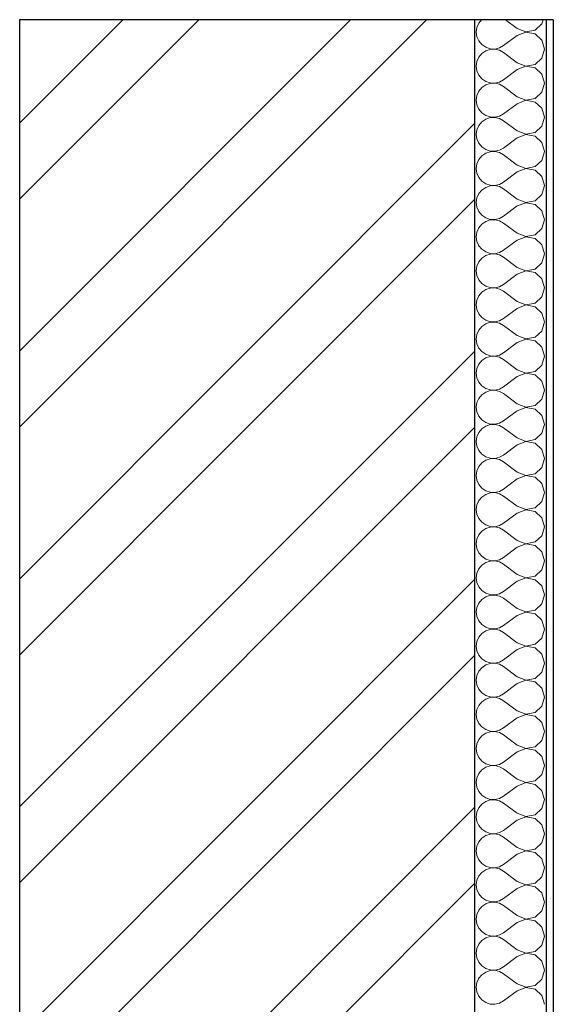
# Model space of a CAD drawing. Header units: millimetres. Extents: x -15683 to 202647, y -7448 to 20513.
# Tile 9 of 114: x -14663 to -13917, y 5214 to 6589. Entities that reach past the tile are written whole.
import ezdxf

# ---------------------------------------------------------------- set-up
doc = ezdxf.new("R2010")
doc.units = ezdxf.units.MM
doc.header["$MEASUREMENT"] = 0
doc.set_wipeout_variables(frame=1)
doc.linetypes.add('Wipeout_Contour', pattern=[1000, 0, -1000])
doc.layers.add('Конструктив - Стены Несущие', color=7, linetype='Continuous')
doc.layers.add('Конструктив - Стены Несущие_Ном._пера__101', color=253, linetype='Continuous', lineweight=5)
doc.layers.add('Конструктив - Стены Несущие_Ном._пера__21', color=7, linetype='Continuous', lineweight=30)

# ---------------------------------------------------------------- blocks, each defined once
blk = doc.blocks.new('*X5')
at = {"layer": 'Конструктив - Стены Несущие_Ном._пера__101', "color": 253, "linetype": 'Continuous', "lineweight": 5}
for p, q in [((-14021.2, 6583.9), (-14023.9, 6577.9)), ((-14017.4, 6588.6), (-14021.2, 6583.9)), ((-13967.7, 6576.2), (-13984.2, 6588.6)), ((-13933.1, 6582.7), (-13931.4, 6588.6)), ((-14023.9, 6577.9), (-14024.8, 6571.4)), ((-14024.8, 6571.4), (-14023.9, 6564.9)), ((-13967.7, 6576.2), (-13955.5, 6571.5)), ((-13955.5, 6571.3), (-13967.7, 6566.7)), ((-13955.5, 6571.5), (-13942.7, 6573.9)), ((-13942.7, 6568.9), (-13955.5, 6571.3)), ((-13942.7, 6573.9), (-13933.1, 6582.7)), ((-14023.9, 6564.9), (-14021.2, 6558.9)), ((-14021.2, 6558.9), (-14017.1, 6553.9)), ((-13967.7, 6566.7), (-13986.7, 6552.4)), ((-13933.1, 6560.1), (-13942.7, 6568.9)), ((-13929.6, 6547.6), (-13933.1, 6560.1)), ((-14017.1, 6553.9), (-14011.6, 6550.1)), ((-14011.6, 6545.1), (-14017.1, 6541.4)), ((-14011.6, 6550.1), (-14005.4, 6548)), ((-14005.4, 6547.2), (-14011.6, 6545.1)), ((-14005.4, 6548), (-13998.9, 6547.7)), ((-13998.9, 6547.5), (-14005.4, 6547.2)), ((-13998.9, 6547.7), (-13992.5, 6549.2)), ((-13992.5, 6546), (-13998.9, 6547.5)), ((-13992.5, 6549.2), (-13986.7, 6552.4)), ((-13986.7, 6542.9), (-13992.5, 6546)), ((-13967.7, 6528.6), (-13986.7, 6542.9)), ((-13933.1, 6535.1), (-13929.6, 6547.6)), ((-14023.9, 6530.3), (-14024.8, 6523.8)), ((-14021.2, 6536.3), (-14023.9, 6530.3)), ((-14017.1, 6541.4), (-14021.2, 6536.3)), ((-13967.7, 6528.6), (-13955.5, 6523.9)), ((-13942.7, 6526.3), (-13933.1, 6535.1)), ((-14024.8, 6523.8), (-14023.9, 6517.3)), ((-14023.9, 6517.3), (-14021.2, 6511.3)), ((-13967.7, 6519), (-13986.7, 6504.8)), ((-13955.5, 6523.7), (-13967.7, 6519)), ((-13955.5, 6523.9), (-13942.7, 6526.3)), ((-13942.7, 6521.3), (-13955.5, 6523.7)), ((-13933.1, 6512.5), (-13942.7, 6521.3)), ((-14021.2, 6511.3), (-14017.1, 6506.2)), ((-14017.1, 6506.2), (-14011.6, 6502.5)), ((-14011.6, 6502.5), (-14005.4, 6500.4)), ((-14005.4, 6500.4), (-13998.9, 6500.1)), ((-13998.9, 6500.1), (-13992.5, 6501.6)), ((-13992.5, 6501.6), (-13986.7, 6504.8)), ((-13929.6, 6500), (-13933.1, 6512.5)), ((-14021.2, 6488.7), (-14023.9, 6482.7)), ((-14017.1, 6493.8), (-14021.2, 6488.7)), ((-14011.6, 6497.5), (-14017.1, 6493.8)), ((-14005.4, 6499.6), (-14011.6, 6497.5)), ((-13998.9, 6499.9), (-14005.4, 6499.6)), ((-13992.5, 6498.4), (-13998.9, 6499.9)), ((-13986.7, 6495.2), (-13992.5, 6498.4)), ((-13967.7, 6481), (-13986.7, 6495.2)), ((-13942.7, 6478.7), (-13933.1, 6487.5)), ((-13933.1, 6487.5), (-13929.6, 6500)), ((-14023.9, 6482.7), (-14024.8, 6476.2)), ((-14024.8, 6476.2), (-14023.9, 6469.7)), ((-13967.7, 6481), (-13955.5, 6476.3)), ((-13955.5, 6476.1), (-13967.7, 6471.4)), ((-13955.5, 6476.3), (-13942.7, 6478.7)), ((-13942.7, 6473.7), (-13955.5, 6476.1)), ((-13933.1, 6464.9), (-13942.7, 6473.7)), ((-14023.9, 6469.7), (-14021.2, 6463.7)), ((-14021.2, 6463.7), (-14017.1, 6458.6)), ((-13967.7, 6471.4), (-13986.7, 6457.1)), ((-13929.6, 6452.4), (-13933.1, 6464.9)), ((-14017.1, 6446.1), (-14021.2, 6441.1)), ((-14017.1, 6458.6), (-14011.6, 6454.9)), ((-14011.6, 6449.9), (-14017.1, 6446.1)), ((-14011.6, 6454.9), (-14005.4, 6452.8)), ((-14005.4, 6452), (-14011.6, 6449.9)), ((-14005.4, 6452.8), (-13998.9, 6452.5)), ((-13998.9, 6452.3), (-14005.4, 6452)), ((-13998.9, 6452.5), (-13992.5, 6454)), ((-13992.5, 6450.8), (-13998.9, 6452.3)), ((-13992.5, 6454), (-13986.7, 6457.1)), ((-13986.7, 6447.6), (-13992.5, 6450.8)), ((-13967.7, 6433.3), (-13986.7, 6447.6)), ((-13933.1, 6439.9), (-13929.6, 6452.4)), ((-14023.9, 6435.1), (-14024.8, 6428.6)), ((-14021.2, 6441.1), (-14023.9, 6435.1)), ((-13967.7, 6433.3), (-13955.5, 6428.7)), ((-13942.7, 6431.1), (-13933.1, 6439.9)), ((-14024.8, 6428.6), (-14023.9, 6422.1)), ((-14023.9, 6422.1), (-14021.2, 6416.1)), ((-13967.7, 6423.8), (-13986.7, 6409.5)), ((-13955.5, 6428.5), (-13967.7, 6423.8)), ((-13955.5, 6428.7), (-13942.7, 6431.1)), ((-13942.7, 6426.1), (-13955.5, 6428.5)), ((-13933.1, 6417.3), (-13942.7, 6426.1)), ((-14021.2, 6416.1), (-14017.1, 6411)), ((-14017.1, 6411), (-14011.6, 6407.3)), ((-14011.6, 6407.3), (-14005.4, 6405.2)), ((-14005.4, 6404.3), (-14011.6, 6402.2)), ((-14005.4, 6405.2), (-13998.9, 6404.9)), ((-13998.9, 6404.7), (-14005.4, 6404.3)), ((-13998.9, 6404.9), (-13992.5, 6406.3)), ((-13992.5, 6403.2), (-13998.9, 6404.7)), ((-13992.5, 6406.3), (-13986.7, 6409.5)), ((-13929.6, 6404.8), (-13933.1, 6417.3)), ((-13933.1, 6392.2), (-13929.6, 6404.8)), ((-14021.2, 6393.5), (-14023.9, 6387.5)), ((-14017.1, 6398.5), (-14021.2, 6393.5)), ((-14011.6, 6402.2), (-14017.1, 6398.5)), ((-13986.7, 6400), (-13992.5, 6403.2)), ((-13967.7, 6385.7), (-13986.7, 6400)), ((-13942.7, 6383.5), (-13933.1, 6392.2)), ((-14023.9, 6387.5), (-14024.8, 6381)), ((-14024.8, 6381), (-14023.9, 6374.4)), ((-13967.7, 6385.7), (-13955.5, 6381)), ((-13955.5, 6380.9), (-13967.7, 6376.2)), ((-13955.5, 6381), (-13942.7, 6383.5)), ((-13942.7, 6378.4), (-13955.5, 6380.9)), ((-13933.1, 6369.7), (-13942.7, 6378.4)), ((-14023.9, 6374.4), (-14021.2, 6368.4)), ((-14021.2, 6368.4), (-14017.1, 6363.4)), ((-14017.1, 6363.4), (-14011.6, 6359.7)), ((-13967.7, 6376.2), (-13986.7, 6361.9)), ((-13929.6, 6357.1), (-13933.1, 6369.7)), ((-14017.1, 6350.9), (-14021.2, 6345.9)), ((-14011.6, 6354.6), (-14017.1, 6350.9)), ((-14011.6, 6359.7), (-14005.4, 6357.6)), ((-14005.4, 6356.7), (-14011.6, 6354.6)), ((-14005.4, 6357.6), (-13998.9, 6357.2)), ((-13998.9, 6357), (-14005.4, 6356.7)), ((-13998.9, 6357.2), (-13992.5, 6358.7)), ((-13992.5, 6355.6), (-13998.9, 6357)), ((-13992.5, 6358.7), (-13986.7, 6361.9)), ((-13986.7, 6352.4), (-13992.5, 6355.6)), ((-13967.7, 6338.1), (-13986.7, 6352.4)), ((-13933.1, 6344.6), (-13929.6, 6357.1)), ((-14023.9, 6339.8), (-14024.8, 6333.3)), ((-14021.2, 6345.9), (-14023.9, 6339.8)), ((-13967.7, 6338.1), (-13955.5, 6333.4)), ((-13955.5, 6333.4), (-13942.7, 6335.8)), ((-13942.7, 6335.8), (-13933.1, 6344.6)), ((-14024.8, 6333.3), (-14023.9, 6326.8)), ((-14023.9, 6326.8), (-14021.2, 6320.8)), ((-13967.7, 6328.6), (-13986.7, 6314.3)), ((-13955.5, 6333.2), (-13967.7, 6328.6)), ((-13942.7, 6330.8), (-13955.5, 6333.2)), ((-13933.1, 6322), (-13942.7, 6330.8)), ((-13929.6, 6309.5), (-13933.1, 6322)), ((-14021.2, 6320.8), (-14017.1, 6315.8)), ((-14017.1, 6315.8), (-14011.6, 6312)), ((-14011.6, 6312), (-14005.4, 6309.9)), ((-14005.4, 6309.1), (-14011.6, 6307)), ((-14005.4, 6309.9), (-13998.9, 6309.6)), ((-13998.9, 6309.4), (-14005.4, 6309.1)), ((-13998.9, 6309.6), (-13992.5, 6311.1)), ((-13992.5, 6307.9), (-13998.9, 6309.4)), ((-13992.5, 6311.1), (-13986.7, 6314.3)), ((-13933.1, 6297), (-13929.6, 6309.5)), ((-14021.2, 6298.2), (-14023.9, 6292.2)), ((-14017.1, 6303.3), (-14021.2, 6298.2)), ((-14011.6, 6307), (-14017.1, 6303.3)), ((-13986.7, 6304.8), (-13992.5, 6307.9)), ((-13967.7, 6290.5), (-13986.7, 6304.8)), ((-13942.7, 6288.2), (-13933.1, 6297)), ((-14023.9, 6292.2), (-14024.8, 6285.7)), ((-14024.8, 6285.7), (-14023.9, 6279.2)), ((-13967.7, 6281), (-13986.7, 6266.7)), ((-13967.7, 6290.5), (-13955.5, 6285.8)), ((-13955.5, 6285.6), (-13967.7, 6281)), ((-13955.5, 6285.8), (-13942.7, 6288.2)), ((-13942.7, 6283.2), (-13955.5, 6285.6)), ((-13933.1, 6274.4), (-13942.7, 6283.2)), ((-14023.9, 6279.2), (-14021.2, 6273.2)), ((-14021.2, 6273.2), (-14017.1, 6268.1)), ((-14017.1, 6268.1), (-14011.6, 6264.4)), ((-13929.6, 6261.9), (-13933.1, 6274.4)), ((-14017.1, 6255.7), (-14021.2, 6250.6)), ((-14011.6, 6259.4), (-14017.1, 6255.7)), ((-14011.6, 6264.4), (-14005.4, 6262.3)), ((-14005.4, 6261.5), (-14011.6, 6259.4)), ((-14005.4, 6262.3), (-13998.9, 6262)), ((-13998.9, 6261.8), (-14005.4, 6261.5)), ((-13998.9, 6262), (-13992.5, 6263.5)), ((-13992.5, 6260.3), (-13998.9, 6261.8)), ((-13992.5, 6263.5), (-13986.7, 6266.7)), ((-13986.7, 6257.1), (-13992.5, 6260.3)), ((-13967.7, 6242.9), (-13986.7, 6257.1)), ((-13933.1, 6249.4), (-13929.6, 6261.9)), ((-14023.9, 6244.6), (-14024.8, 6238.1)), ((-14021.2, 6250.6), (-14023.9, 6244.6)), ((-13967.7, 6242.9), (-13955.5, 6238.2)), ((-13955.5, 6238.2), (-13942.7, 6240.6)), ((-13942.7, 6240.6), (-13933.1, 6249.4)), ((-14024.8, 6238.1), (-14023.9, 6231.6)), ((-14023.9, 6231.6), (-14021.2, 6225.6)), ((-14021.2, 6225.6), (-14017.1, 6220.5)), ((-13967.7, 6233.3), (-13986.7, 6219)), ((-13955.5, 6238), (-13967.7, 6233.3)), ((-13942.7, 6235.6), (-13955.5, 6238)), ((-13933.1, 6226.8), (-13942.7, 6235.6)), ((-13929.6, 6214.3), (-13933.1, 6226.8)), ((-14017.1, 6220.5), (-14011.6, 6216.8)), ((-14011.6, 6211.8), (-14017.1, 6208.1)), ((-14011.6, 6216.8), (-14005.4, 6214.7)), ((-14005.4, 6213.9), (-14011.6, 6211.8)), ((-14005.4, 6214.7), (-13998.9, 6214.4)), ((-13998.9, 6214.2), (-14005.4, 6213.9)), ((-13998.9, 6214.4), (-13992.5, 6215.9)), ((-13992.5, 6212.7), (-13998.9, 6214.2)), ((-13992.5, 6215.9), (-13986.7, 6219)), ((-13986.7, 6209.5), (-13992.5, 6212.7)), ((-13933.1, 6201.8), (-13929.6, 6214.3)), ((-14021.2, 6203), (-14023.9, 6197)), ((-14017.1, 6208.1), (-14021.2, 6203)), ((-13967.7, 6195.2), (-13986.7, 6209.5)), ((-13942.7, 6193), (-13933.1, 6201.8)), ((-14023.9, 6197), (-14024.8, 6190.5)), ((-14024.8, 6190.5), (-14023.9, 6184)), ((-13967.7, 6185.7), (-13986.7, 6171.4)), ((-13967.7, 6195.2), (-13955.5, 6190.6)), ((-13955.5, 6190.4), (-13967.7, 6185.7)), ((-13955.5, 6190.6), (-13942.7, 6193)), ((-13942.7, 6188), (-13955.5, 6190.4)), ((-13933.1, 6179.2), (-13942.7, 6188)), ((-14023.9, 6184), (-14021.2, 6178)), ((-14021.2, 6178), (-14017.1, 6172.9)), ((-14017.1, 6172.9), (-14011.6, 6169.2)), ((-13992.5, 6168.2), (-13986.7, 6171.4)), ((-13929.6, 6166.7), (-13933.1, 6179.2)), ((-14017.1, 6160.4), (-14021.2, 6155.4)), ((-14011.6, 6164.2), (-14017.1, 6160.4)), ((-14011.6, 6169.2), (-14005.4, 6167.1)), ((-14005.4, 6166.3), (-14011.6, 6164.2)), ((-14005.4, 6167.1), (-13998.9, 6166.8)), ((-13998.9, 6166.6), (-14005.4, 6166.3)), ((-13998.9, 6166.8), (-13992.5, 6168.2)), ((-13992.5, 6165.1), (-13998.9, 6166.6)), ((-13986.7, 6161.9), (-13992.5, 6165.1)), ((-13967.7, 6147.6), (-13986.7, 6161.9)), ((-13933.1, 6154.1), (-13929.6, 6166.7)), ((-14023.9, 6149.4), (-14024.8, 6142.9)), ((-14021.2, 6155.4), (-14023.9, 6149.4)), ((-13967.7, 6147.6), (-13955.5, 6143)), ((-13955.5, 6143), (-13942.7, 6145.4)), ((-13942.7, 6145.4), (-13933.1, 6154.1)), ((-14024.8, 6142.9), (-14023.9, 6136.4)), ((-14023.9, 6136.4), (-14021.2, 6130.3)), ((-14021.2, 6130.3), (-14017.1, 6125.3)), ((-13967.7, 6138.1), (-13986.7, 6123.8)), ((-13955.5, 6142.8), (-13967.7, 6138.1)), ((-13942.7, 6140.3), (-13955.5, 6142.8)), ((-13933.1, 6131.6), (-13942.7, 6140.3)), ((-13929.6, 6119), (-13933.1, 6131.6)), ((-14017.1, 6125.3), (-14011.6, 6121.6)), ((-14011.6, 6116.5), (-14017.1, 6112.8)), ((-14011.6, 6121.6), (-14005.4, 6119.5)), ((-14005.4, 6118.6), (-14011.6, 6116.5)), ((-14005.4, 6119.5), (-13998.9, 6119.1)), ((-13998.9, 6119), (-14005.4, 6118.6)), ((-13998.9, 6119.1), (-13992.5, 6120.6)), ((-13992.5, 6117.5), (-13998.9, 6119)), ((-13992.5, 6120.6), (-13986.7, 6123.8)), ((-13986.7, 6114.3), (-13992.5, 6117.5)), ((-13933.1, 6106.5), (-13929.6, 6119)), ((-14021.2, 6107.8), (-14023.9, 6101.7)), ((-14017.1, 6112.8), (-14021.2, 6107.8)), ((-13967.7, 6100), (-13986.7, 6114.3)), ((-13942.7, 6097.8), (-13933.1, 6106.5)), ((-14023.9, 6101.7), (-14024.8, 6095.2)), ((-14024.8, 6095.2), (-14023.9, 6088.7)), ((-14023.9, 6088.7), (-14021.2, 6082.7)), ((-13967.7, 6090.5), (-13986.7, 6076.2)), ((-13967.7, 6100), (-13955.5, 6095.3)), ((-13955.5, 6095.1), (-13967.7, 6090.5)), ((-13955.5, 6095.3), (-13942.7, 6097.8)), ((-13942.7, 6092.7), (-13955.5, 6095.1)), ((-13933.1, 6083.9), (-13942.7, 6092.7)), ((-14021.2, 6082.7), (-14017.1, 6077.7)), ((-14017.1, 6077.7), (-14011.6, 6073.9)), ((-13992.5, 6073), (-13986.7, 6076.2)), ((-13929.6, 6071.4), (-13933.1, 6083.9)), ((-14017.1, 6065.2), (-14021.2, 6060.1)), ((-14011.6, 6068.9), (-14017.1, 6065.2)), ((-14011.6, 6073.9), (-14005.4, 6071.8)), ((-14005.4, 6071), (-14011.6, 6068.9)), ((-14005.4, 6071.8), (-13998.9, 6071.5)), ((-13998.9, 6071.3), (-14005.4, 6071)), ((-13998.9, 6071.5), (-13992.5, 6073)), ((-13992.5, 6069.8), (-13998.9, 6071.3)), ((-13986.7, 6066.7), (-13992.5, 6069.8)), ((-13967.7, 6052.4), (-13986.7, 6066.7)), ((-13933.1, 6058.9), (-13929.6, 6071.4)), ((-14023.9, 6054.1), (-14024.8, 6047.6)), ((-14024.8, 6047.6), (-14023.9, 6041.1)), ((-14021.2, 6060.1), (-14023.9, 6054.1)), ((-13967.7, 6052.4), (-13955.5, 6047.7)), ((-13955.5, 6047.5), (-13967.7, 6042.9)), ((-13955.5, 6047.7), (-13942.7, 6050.1)), ((-13942.7, 6045.1), (-13955.5, 6047.5)), ((-13942.7, 6050.1), (-13933.1, 6058.9)), ((-14023.9, 6041.1), (-14021.2, 6035.1)), ((-14021.2, 6035.1), (-14017.1, 6030)), ((-13967.7, 6042.9), (-13986.7, 6028.6)), ((-13933.1, 6036.3), (-13942.7, 6045.1)), ((-13929.6, 6023.8), (-13933.1, 6036.3)), ((-14017.1, 6030), (-14011.6, 6026.3)), ((-14011.6, 6021.3), (-14017.1, 6017.6)), ((-14011.6, 6026.3), (-14005.4, 6024.2)), ((-14005.4, 6023.4), (-14011.6, 6021.3)), ((-14005.4, 6024.2), (-13998.9, 6023.9)), ((-13998.9, 6023.7), (-14005.4, 6023.4)), ((-13998.9, 6023.9), (-13992.5, 6025.4)), ((-13992.5, 6022.2), (-13998.9, 6023.7)), ((-13992.5, 6025.4), (-13986.7, 6028.6)), ((-13986.7, 6019), (-13992.5, 6022.2)), ((-13933.1, 6011.3), (-13929.6, 6023.8)), ((-14023.9, 6006.5), (-14024.8, 6000)), ((-14021.2, 6012.5), (-14023.9, 6006.5)), ((-14017.1, 6017.6), (-14021.2, 6012.5)), ((-13967.7, 6004.8), (-13986.7, 6019)), ((-13942.7, 6002.5), (-13933.1, 6011.3)), ((-14024.8, 6000), (-14023.9, 5993.5)), ((-14023.9, 5993.5), (-14021.2, 5987.5)), ((-13967.7, 5995.2), (-13986.7, 5981)), ((-13967.7, 6004.8), (-13955.5, 6000.1)), ((-13955.5, 5999.9), (-13967.7, 5995.2)), ((-13955.5, 6000.1), (-13942.7, 6002.5)), ((-13942.7, 5997.5), (-13955.5, 5999.9)), ((-13933.1, 5988.7), (-13942.7, 5997.5)), ((-14021.2, 5987.5), (-14017.1, 5982.4)), ((-14017.1, 5982.4), (-14011.6, 5978.7)), ((-14011.6, 5978.7), (-14005.4, 5976.6)), ((-13992.5, 5977.8), (-13986.7, 5981)), ((-13929.6, 5976.2), (-13933.1, 5988.7)), ((-14021.2, 5964.9), (-14023.9, 5958.9)), ((-14017.1, 5970), (-14021.2, 5964.9)), ((-14011.6, 5973.7), (-14017.1, 5970)), ((-14005.4, 5975.8), (-14011.6, 5973.7)), ((-14005.4, 5976.6), (-13998.9, 5976.3)), ((-13998.9, 5976.1), (-14005.4, 5975.8)), ((-13998.9, 5976.3), (-13992.5, 5977.8)), ((-13992.5, 5974.6), (-13998.9, 5976.1)), ((-13986.7, 5971.4), (-13992.5, 5974.6)), ((-13967.7, 5957.1), (-13986.7, 5971.4)), ((-13933.1, 5963.7), (-13929.6, 5976.2)), ((-14023.9, 5958.9), (-14024.8, 5952.4)), ((-14024.8, 5952.4), (-14023.9, 5945.9)), ((-13967.7, 5957.1), (-13955.5, 5952.5)), ((-13955.5, 5952.3), (-13967.7, 5947.6)), ((-13955.5, 5952.5), (-13942.7, 5954.9)), ((-13942.7, 5949.9), (-13955.5, 5952.3)), ((-13942.7, 5954.9), (-13933.1, 5963.7)), ((-14023.9, 5945.9), (-14021.2, 5939.9)), ((-14021.2, 5939.9), (-14017.1, 5934.8)), ((-13967.7, 5947.6), (-13986.7, 5933.3)), ((-13933.1, 5941.1), (-13942.7, 5949.9)), ((-13929.6, 5928.6), (-13933.1, 5941.1)), ((-14017.1, 5934.8), (-14011.6, 5931.1)), ((-14011.6, 5926.1), (-14017.1, 5922.3)), ((-14011.6, 5931.1), (-14005.4, 5929)), ((-14005.4, 5928.2), (-14011.6, 5926.1)), ((-14005.4, 5929), (-13998.9, 5928.7)), ((-13998.9, 5928.5), (-14005.4, 5928.2)), ((-13998.9, 5928.7), (-13992.5, 5930.2)), ((-13992.5, 5927), (-13998.9, 5928.5)), ((-13992.5, 5930.2), (-13986.7, 5933.3)), ((-13986.7, 5923.8), (-13992.5, 5927)), ((-13967.7, 5909.5), (-13986.7, 5923.8)), ((-13933.1, 5916.1), (-13929.6, 5928.6)), ((-14023.9, 5911.3), (-14024.8, 5904.8)), ((-14021.2, 5917.3), (-14023.9, 5911.3)), ((-14017.1, 5922.3), (-14021.2, 5917.3)), ((-13967.7, 5909.5), (-13955.5, 5904.9)), ((-13942.7, 5907.3), (-13933.1, 5916.1)), ((-14024.8, 5904.8), (-14023.9, 5898.3)), ((-14023.9, 5898.3), (-14021.2, 5892.2)), ((-13967.7, 5900), (-13986.7, 5885.7)), ((-13955.5, 5904.7), (-13967.7, 5900)), ((-13955.5, 5904.9), (-13942.7, 5907.3)), ((-13942.7, 5902.2), (-13955.5, 5904.7)), ((-13933.1, 5893.5), (-13942.7, 5902.2)), ((-14021.2, 5892.2), (-14017.1, 5887.2)), ((-14017.1, 5887.2), (-14011.6, 5883.5)), ((-14011.6, 5883.5), (-14005.4, 5881.4)), ((-13998.9, 5881), (-13992.5, 5882.5)), ((-13992.5, 5882.5), (-13986.7, 5885.7)), ((-13929.6, 5881), (-13933.1, 5893.5)), ((-14021.2, 5869.7), (-14023.9, 5863.6)), ((-14017.1, 5874.7), (-14021.2, 5869.7)), ((-14011.6, 5878.4), (-14017.1, 5874.7)), ((-14005.4, 5880.5), (-14011.6, 5878.4)), ((-14005.4, 5881.4), (-13998.9, 5881)), ((-13998.9, 5880.9), (-14005.4, 5880.5)), ((-13992.5, 5879.4), (-13998.9, 5880.9)), ((-13986.7, 5876.2), (-13992.5, 5879.4)), ((-13967.7, 5861.9), (-13986.7, 5876.2)), ((-13942.7, 5859.7), (-13933.1, 5868.4)), ((-13933.1, 5868.4), (-13929.6, 5881)), ((-14023.9, 5863.6), (-14024.8, 5857.1)), ((-14024.8, 5857.1), (-14023.9, 5850.6)), ((-13967.7, 5861.9), (-13955.5, 5857.2)), ((-13955.5, 5857), (-13967.7, 5852.4)), ((-13955.5, 5857.2), (-13942.7, 5859.7)), ((-13942.7, 5854.6), (-13955.5, 5857)), ((-13933.1, 5845.9), (-13942.7, 5854.6)), ((-14023.9, 5850.6), (-14021.2, 5844.6)), ((-14021.2, 5844.6), (-14017.1, 5839.6)), ((-13967.7, 5852.4), (-13986.7, 5838.1)), ((-13929.6, 5833.3), (-13933.1, 5845.9)), ((-14017.1, 5827.1), (-14021.2, 5822)), ((-14017.1, 5839.6), (-14011.6, 5835.8)), ((-14011.6, 5830.8), (-14017.1, 5827.1)), ((-14011.6, 5835.8), (-14005.4, 5833.7)), ((-14005.4, 5832.9), (-14011.6, 5830.8)), ((-14005.4, 5833.7), (-13998.9, 5833.4)), ((-13998.9, 5833.2), (-14005.4, 5832.9)), ((-13998.9, 5833.4), (-13992.5, 5834.9)), ((-13992.5, 5831.8), (-13998.9, 5833.2)), ((-13992.5, 5834.9), (-13986.7, 5838.1)), ((-13986.7, 5828.6), (-13992.5, 5831.8)), ((-13967.7, 5814.3), (-13986.7, 5828.6)), ((-13933.1, 5820.8), (-13929.6, 5833.3)), ((-14023.9, 5816), (-14024.8, 5809.5)), ((-14021.2, 5822), (-14023.9, 5816)), ((-13967.7, 5814.3), (-13955.5, 5809.6)), ((-13942.7, 5812), (-13933.1, 5820.8)), ((-14024.8, 5809.5), (-14023.9, 5803)), ((-14023.9, 5803), (-14021.2, 5797)), ((-13967.7, 5804.8), (-13986.7, 5790.5)), ((-13955.5, 5809.4), (-13967.7, 5804.8)), ((-13955.5, 5809.6), (-13942.7, 5812)), ((-13942.7, 5807), (-13955.5, 5809.4)), ((-13933.1, 5798.2), (-13942.7, 5807)), ((-14021.2, 5797), (-14017.1, 5791.9)), ((-14017.1, 5791.9), (-14011.6, 5788.2)), ((-14011.6, 5788.2), (-14005.4, 5786.1)), ((-14005.4, 5786.1), (-13998.9, 5785.8)), ((-13998.9, 5785.8), (-13992.5, 5787.3)), ((-13992.5, 5787.3), (-13986.7, 5790.5)), ((-13929.6, 5785.7), (-13933.1, 5798.2)), ((-14021.2, 5774.4), (-14023.9, 5768.4)), ((-14017.1, 5779.5), (-14021.2, 5774.4)), ((-14011.6, 5783.2), (-14017.1, 5779.5)), ((-14005.4, 5785.3), (-14011.6, 5783.2)), ((-13998.9, 5785.6), (-14005.4, 5785.3)), ((-13992.5, 5784.1), (-13998.9, 5785.6)), ((-13986.7, 5781), (-13992.5, 5784.1)), ((-13967.7, 5766.7), (-13986.7, 5781)), ((-13942.7, 5764.4), (-13933.1, 5773.2)), ((-13933.1, 5773.2), (-13929.6, 5785.7)), ((-14023.9, 5768.4), (-14024.8, 5761.9)), ((-14024.8, 5761.9), (-14023.9, 5755.4)), ((-13967.7, 5766.7), (-13955.5, 5762)), ((-13955.5, 5761.8), (-13967.7, 5757.1)), ((-13955.5, 5762), (-13942.7, 5764.4)), ((-13942.7, 5759.4), (-13955.5, 5761.8)), ((-13933.1, 5750.6), (-13942.7, 5759.4)), ((-14023.9, 5755.4), (-14021.2, 5749.4)), ((-14021.2, 5749.4), (-14017.1, 5744.3)), ((-13967.7, 5757.1), (-13986.7, 5742.9)), ((-13929.6, 5738.1), (-13933.1, 5750.6)), ((-14017.1, 5731.9), (-14021.2, 5726.8)), ((-14017.1, 5744.3), (-14011.6, 5740.6)), ((-14011.6, 5735.6), (-14017.1, 5731.9)), ((-14011.6, 5740.6), (-14005.4, 5738.5)), ((-14005.4, 5737.7), (-14011.6, 5735.6)), ((-14005.4, 5738.5), (-13998.9, 5738.2)), ((-13998.9, 5738), (-14005.4, 5737.7)), ((-13998.9, 5738.2), (-13992.5, 5739.7)), ((-13992.5, 5736.5), (-13998.9, 5738)), ((-13992.5, 5739.7), (-13986.7, 5742.9)), ((-13986.7, 5733.3), (-13992.5, 5736.5)), ((-13967.7, 5719), (-13986.7, 5733.3)), ((-13933.1, 5725.6), (-13929.6, 5738.1)), ((-14023.9, 5720.8), (-14024.8, 5714.3)), ((-14021.2, 5726.8), (-14023.9, 5720.8)), ((-13967.7, 5719), (-13955.5, 5714.4)), ((-13942.7, 5716.8), (-13933.1, 5725.6)), ((-14024.8, 5714.3), (-14023.9, 5707.8)), ((-14023.9, 5707.8), (-14021.2, 5701.8)), ((-13967.7, 5709.5), (-13986.7, 5695.2)), ((-13955.5, 5714.2), (-13967.7, 5709.5)), ((-13955.5, 5714.4), (-13942.7, 5716.8)), ((-13942.7, 5711.8), (-13955.5, 5714.2)), ((-13933.1, 5703), (-13942.7, 5711.8)), ((-14021.2, 5701.8), (-14017.1, 5696.7)), ((-14017.1, 5696.7), (-14011.6, 5693)), ((-14011.6, 5693), (-14005.4, 5690.9)), ((-14005.4, 5690.1), (-14011.6, 5688)), ((-14005.4, 5690.9), (-13998.9, 5690.6)), ((-13998.9, 5690.4), (-14005.4, 5690.1)), ((-13998.9, 5690.6), (-13992.5, 5692.1)), ((-13992.5, 5688.9), (-13998.9, 5690.4)), ((-13992.5, 5692.1), (-13986.7, 5695.2)), ((-13929.6, 5690.5), (-13933.1, 5703)), ((-13933.1, 5678), (-13929.6, 5690.5)), ((-14021.2, 5679.2), (-14023.9, 5673.2)), ((-14017.1, 5684.2), (-14021.2, 5679.2)), ((-14011.6, 5688), (-14017.1, 5684.2)), ((-13986.7, 5685.7), (-13992.5, 5688.9)), ((-13967.7, 5671.4), (-13986.7, 5685.7)), ((-13942.7, 5669.2), (-13933.1, 5678)), ((-14023.9, 5673.2), (-14024.8, 5666.7)), ((-14024.8, 5666.7), (-14023.9, 5660.2)), ((-13967.7, 5671.4), (-13955.5, 5666.8)), ((-13955.5, 5666.6), (-13967.7, 5661.9)), ((-13955.5, 5666.8), (-13942.7, 5669.2)), ((-13942.7, 5664.2), (-13955.5, 5666.6)), ((-13933.1, 5655.4), (-13942.7, 5664.2)), ((-14023.9, 5660.2), (-14021.2, 5654.1)), ((-14021.2, 5654.1), (-14017.1, 5649.1)), ((-14017.1, 5649.1), (-14011.6, 5645.4)), ((-13967.7, 5661.9), (-13986.7, 5647.6)), ((-13929.6, 5642.9), (-13933.1, 5655.4)), ((-14017.1, 5636.6), (-14021.2, 5631.6)), ((-14011.6, 5640.3), (-14017.1, 5636.6)), ((-14011.6, 5645.4), (-14005.4, 5643.3)), ((-14005.4, 5642.4), (-14011.6, 5640.3)), ((-14005.4, 5643.3), (-13998.9, 5643)), ((-13998.9, 5642.8), (-14005.4, 5642.4)), ((-13998.9, 5643), (-13992.5, 5644.4)), ((-13992.5, 5641.3), (-13998.9, 5642.8)), ((-13992.5, 5644.4), (-13986.7, 5647.6)), ((-13986.7, 5638.1), (-13992.5, 5641.3)), ((-13967.7, 5623.8), (-13986.7, 5638.1)), ((-13933.1, 5630.3), (-13929.6, 5642.9)), ((-14023.9, 5625.6), (-14024.8, 5619)), ((-14021.2, 5631.6), (-14023.9, 5625.6)), ((-13967.7, 5623.8), (-13955.5, 5619.1)), ((-13955.5, 5619.1), (-13942.7, 5621.6)), ((-13942.7, 5621.6), (-13933.1, 5630.3)), ((-14024.8, 5619), (-14023.9, 5612.5)), ((-14023.9, 5612.5), (-14021.2, 5606.5)), ((-13967.7, 5614.3), (-13986.7, 5600)), ((-13955.5, 5619), (-13967.7, 5614.3)), ((-13942.7, 5616.5), (-13955.5, 5619)), ((-13933.1, 5607.8), (-13942.7, 5616.5)), ((-13929.6, 5595.2), (-13933.1, 5607.8)), ((-14021.2, 5606.5), (-14017.1, 5601.5)), ((-14017.1, 5601.5), (-14011.6, 5597.8)), ((-14011.6, 5597.8), (-14005.4, 5595.7)), ((-14005.4, 5594.8), (-14011.6, 5592.7)), ((-14005.4, 5595.7), (-13998.9, 5595.3)), ((-13998.9, 5595.1), (-14005.4, 5594.8)), ((-13998.9, 5595.3), (-13992.5, 5596.8)), ((-13992.5, 5593.7), (-13998.9, 5595.1)), ((-13992.5, 5596.8), (-13986.7, 5600)), ((-13986.7, 5590.5), (-13992.5, 5593.7)), ((-13933.1, 5582.7), (-13929.6, 5595.2)), ((-14021.2, 5583.9), (-14023.9, 5577.9)), ((-14017.1, 5589), (-14021.2, 5583.9)), ((-14011.6, 5592.7), (-14017.1, 5589)), ((-13967.7, 5576.2), (-13986.7, 5590.5)), ((-13942.7, 5573.9), (-13933.1, 5582.7)), ((-14023.9, 5577.9), (-14024.8, 5571.4)), ((-14024.8, 5571.4), (-14023.9, 5564.9)), ((-13967.7, 5566.7), (-13986.7, 5552.4)), ((-13967.7, 5576.2), (-13955.5, 5571.5)), ((-13955.5, 5571.3), (-13967.7, 5566.7)), ((-13955.5, 5571.5), (-13942.7, 5573.9)), ((-13942.7, 5568.9), (-13955.5, 5571.3)), ((-13933.1, 5560.1), (-13942.7, 5568.9)), ((-14023.9, 5564.9), (-14021.2, 5558.9)), ((-14021.2, 5558.9), (-14017.1, 5553.9)), ((-14017.1, 5553.9), (-14011.6, 5550.1)), ((-13992.5, 5549.2), (-13986.7, 5552.4)), ((-13929.6, 5547.6), (-13933.1, 5560.1)), ((-14017.1, 5541.4), (-14021.2, 5536.3)), ((-14011.6, 5545.1), (-14017.1, 5541.4)), ((-14011.6, 5550.1), (-14005.4, 5548)), ((-14005.4, 5547.2), (-14011.6, 5545.1)), ((-14005.4, 5548), (-13998.9, 5547.7)), ((-13998.9, 5547.5), (-14005.4, 5547.2)), ((-13998.9, 5547.7), (-13992.5, 5549.2)), ((-13992.5, 5546), (-13998.9, 5547.5)), ((-13986.7, 5542.9), (-13992.5, 5546)), ((-13967.7, 5528.6), (-13986.7, 5542.9)), ((-13933.1, 5535.1), (-13929.6, 5547.6)), ((-14023.9, 5530.3), (-14024.8, 5523.8)), ((-14021.2, 5536.3), (-14023.9, 5530.3)), ((-13967.7, 5528.6), (-13955.5, 5523.9)), ((-13955.5, 5523.9), (-13942.7, 5526.3)), ((-13942.7, 5526.3), (-13933.1, 5535.1)), ((-14024.8, 5523.8), (-14023.9, 5517.3)), ((-14023.9, 5517.3), (-14021.2, 5511.3)), ((-14021.2, 5511.3), (-14017.1, 5506.2)), ((-13967.7, 5519), (-13986.7, 5504.8)), ((-13955.5, 5523.7), (-13967.7, 5519)), ((-13942.7, 5521.3), (-13955.5, 5523.7)), ((-13933.1, 5512.5), (-13942.7, 5521.3)), ((-13929.6, 5500), (-13933.1, 5512.5)), ((-14017.1, 5506.2), (-14011.6, 5502.5)), ((-14011.6, 5497.5), (-14017.1, 5493.8)), ((-14011.6, 5502.5), (-14005.4, 5500.4)), ((-14005.4, 5499.6), (-14011.6, 5497.5)), ((-14005.4, 5500.4), (-13998.9, 5500.1)), ((-13998.9, 5499.9), (-14005.4, 5499.6)), ((-13998.9, 5500.1), (-13992.5, 5501.6)), ((-13992.5, 5498.4), (-13998.9, 5499.9)), ((-13992.5, 5501.6), (-13986.7, 5504.8)), ((-13986.7, 5495.2), (-13992.5, 5498.4)), ((-13933.1, 5487.5), (-13929.6, 5500)), ((-14021.2, 5488.7), (-14023.9, 5482.7)), ((-14017.1, 5493.8), (-14021.2, 5488.7)), ((-13967.7, 5481), (-13986.7, 5495.2)), ((-13942.7, 5478.7), (-13933.1, 5487.5)), ((-14023.9, 5482.7), (-14024.8, 5476.2)), ((-14024.8, 5476.2), (-14023.9, 5469.7)), ((-14023.9, 5469.7), (-14021.2, 5463.7)), ((-13967.7, 5471.4), (-13986.7, 5457.1)), ((-13967.7, 5481), (-13955.5, 5476.3)), ((-13955.5, 5476.1), (-13967.7, 5471.4)), ((-13955.5, 5476.3), (-13942.7, 5478.7)), ((-13942.7, 5473.7), (-13955.5, 5476.1)), ((-13933.1, 5464.9), (-13942.7, 5473.7)), ((-14021.2, 5463.7), (-14017.1, 5458.6)), ((-14017.1, 5458.6), (-14011.6, 5454.9)), ((-13992.5, 5454), (-13986.7, 5457.1)), ((-13929.6, 5452.4), (-13933.1, 5464.9)), ((-14017.1, 5446.1), (-14021.2, 5441.1)), ((-14011.6, 5449.9), (-14017.1, 5446.1)), ((-14011.6, 5454.9), (-14005.4, 5452.8)), ((-14005.4, 5452), (-14011.6, 5449.9)), ((-14005.4, 5452.8), (-13998.9, 5452.5)), ((-13998.9, 5452.3), (-14005.4, 5452)), ((-13998.9, 5452.5), (-13992.5, 5454)), ((-13992.5, 5450.8), (-13998.9, 5452.3)), ((-13986.7, 5447.6), (-13992.5, 5450.8)), ((-13967.7, 5433.3), (-13986.7, 5447.6)), ((-13933.1, 5439.9), (-13929.6, 5452.4)), ((-14023.9, 5435.1), (-14024.8, 5428.6)), ((-14024.8, 5428.6), (-14023.9, 5422.1)), ((-14021.2, 5441.1), (-14023.9, 5435.1)), ((-13967.7, 5433.3), (-13955.5, 5428.7)), ((-13955.5, 5428.5), (-13967.7, 5423.8)), ((-13955.5, 5428.7), (-13942.7, 5431.1)), ((-13942.7, 5426.1), (-13955.5, 5428.5)), ((-13942.7, 5431.1), (-13933.1, 5439.9)), ((-14023.9, 5422.1), (-14021.2, 5416.1)), ((-14021.2, 5416.1), (-14017.1, 5411)), ((-13967.7, 5423.8), (-13986.7, 5409.5)), ((-13933.1, 5417.3), (-13942.7, 5426.1)), ((-13929.6, 5404.8), (-13933.1, 5417.3)), ((-14017.1, 5411), (-14011.6, 5407.3)), ((-14011.6, 5402.2), (-14017.1, 5398.5)), ((-14011.6, 5407.3), (-14005.4, 5405.2)), ((-14005.4, 5404.3), (-14011.6, 5402.2)), ((-14005.4, 5405.2), (-13998.9, 5404.9)), ((-13998.9, 5404.7), (-14005.4, 5404.3)), ((-13998.9, 5404.9), (-13992.5, 5406.3)), ((-13992.5, 5403.2), (-13998.9, 5404.7)), ((-13992.5, 5406.3), (-13986.7, 5409.5)), ((-13986.7, 5400), (-13992.5, 5403.2)), ((-13933.1, 5392.2), (-13929.6, 5404.8)), ((-14023.9, 5387.5), (-14024.8, 5381)), ((-14021.2, 5393.5), (-14023.9, 5387.5)), ((-14017.1, 5398.5), (-14021.2, 5393.5)), ((-13967.7, 5385.7), (-13986.7, 5400)), ((-13942.7, 5383.5), (-13933.1, 5392.2)), ((-14024.8, 5381), (-14023.9, 5374.4)), ((-14023.9, 5374.4), (-14021.2, 5368.4)), ((-13967.7, 5376.2), (-13986.7, 5361.9)), ((-13967.7, 5385.7), (-13955.5, 5381)), ((-13955.5, 5380.9), (-13967.7, 5376.2)), ((-13955.5, 5381), (-13942.7, 5383.5)), ((-13942.7, 5378.4), (-13955.5, 5380.9)), ((-13933.1, 5369.7), (-13942.7, 5378.4)), ((-14021.2, 5368.4), (-14017.1, 5363.4)), ((-14017.1, 5363.4), (-14011.6, 5359.7)), ((-13992.5, 5358.7), (-13986.7, 5361.9)), ((-13929.6, 5357.1), (-13933.1, 5369.7)), ((-14017.1, 5350.9), (-14021.2, 5345.9)), ((-14011.6, 5354.6), (-14017.1, 5350.9)), ((-14011.6, 5359.7), (-14005.4, 5357.6)), ((-14005.4, 5356.7), (-14011.6, 5354.6)), ((-14005.4, 5357.6), (-13998.9, 5357.2)), ((-13998.9, 5357), (-14005.4, 5356.7)), ((-13998.9, 5357.2), (-13992.5, 5358.7)), ((-13992.5, 5355.6), (-13998.9, 5357)), ((-13986.7, 5352.4), (-13992.5, 5355.6)), ((-13967.7, 5338.1), (-13986.7, 5352.4)), ((-13933.1, 5344.6), (-13929.6, 5357.1)), ((-14023.9, 5339.8), (-14024.8, 5333.3)), ((-14024.8, 5333.3), (-14023.9, 5326.8)), ((-14021.2, 5345.9), (-14023.9, 5339.8)), ((-13967.7, 5338.1), (-13955.5, 5333.4)), ((-13955.5, 5333.2), (-13967.7, 5328.6)), ((-13955.5, 5333.4), (-13942.7, 5335.8)), ((-13942.7, 5330.8), (-13955.5, 5333.2)), ((-13942.7, 5335.8), (-13933.1, 5344.6)), ((-14023.9, 5326.8), (-14021.2, 5320.8)), ((-14021.2, 5320.8), (-14017.1, 5315.8)), ((-13967.7, 5328.6), (-13986.7, 5314.3)), ((-13933.1, 5322), (-13942.7, 5330.8)), ((-13929.6, 5309.5), (-13933.1, 5322)), ((-14017.1, 5315.8), (-14011.6, 5312)), ((-14011.6, 5307), (-14017.1, 5303.3)), ((-14011.6, 5312), (-14005.4, 5309.9)), ((-14005.4, 5309.1), (-14011.6, 5307)), ((-14005.4, 5309.9), (-13998.9, 5309.6)), ((-13998.9, 5309.4), (-14005.4, 5309.1)), ((-13998.9, 5309.6), (-13992.5, 5311.1)), ((-13992.5, 5307.9), (-13998.9, 5309.4)), ((-13992.5, 5311.1), (-13986.7, 5314.3)), ((-13986.7, 5304.8), (-13992.5, 5307.9)), ((-13967.7, 5290.5), (-13986.7, 5304.8)), ((-13933.1, 5297), (-13929.6, 5309.5)), ((-14023.9, 5292.2), (-14024.8, 5285.7)), ((-14021.2, 5298.2), (-14023.9, 5292.2)), ((-14017.1, 5303.3), (-14021.2, 5298.2)), ((-13942.7, 5288.2), (-13933.1, 5297)), ((-14024.8, 5285.7), (-14023.9, 5279.2)), ((-14023.9, 5279.2), (-14021.2, 5273.2)), ((-13967.7, 5281), (-13986.7, 5266.7)), ((-13967.7, 5290.5), (-13955.5, 5285.8)), ((-13955.5, 5285.6), (-13967.7, 5281)), ((-13955.5, 5285.8), (-13942.7, 5288.2)), ((-13942.7, 5283.2), (-13955.5, 5285.6)), ((-13933.1, 5274.4), (-13942.7, 5283.2)), ((-14021.2, 5273.2), (-14017.1, 5268.1)), ((-14017.1, 5268.1), (-14011.6, 5264.4)), ((-14011.6, 5264.4), (-14005.4, 5262.3)), ((-13992.5, 5263.5), (-13986.7, 5266.7)), ((-13929.6, 5261.9), (-13933.1, 5274.4)), ((-14021.2, 5250.6), (-14023.9, 5244.6)), ((-14017.1, 5255.7), (-14021.2, 5250.6)), ((-14011.6, 5259.4), (-14017.1, 5255.7)), ((-14005.4, 5261.5), (-14011.6, 5259.4)), ((-14005.4, 5262.3), (-13998.9, 5262)), ((-13998.9, 5261.8), (-14005.4, 5261.5)), ((-13998.9, 5262), (-13992.5, 5263.5)), ((-13992.5, 5260.3), (-13998.9, 5261.8)), ((-13986.7, 5257.1), (-13992.5, 5260.3)), ((-13967.7, 5242.9), (-13986.7, 5257.1)), ((-13933.1, 5249.4), (-13929.6, 5261.9)), ((-14023.9, 5244.6), (-14024.8, 5238.1)), ((-14024.8, 5238.1), (-14023.9, 5231.6)), ((-13967.7, 5242.9), (-13955.5, 5238.2)), ((-13955.5, 5238), (-13967.7, 5233.3)), ((-13955.5, 5238.2), (-13942.7, 5240.6)), ((-13942.7, 5235.6), (-13955.5, 5238)), ((-13942.7, 5240.6), (-13933.1, 5249.4)), ((-14023.9, 5231.6), (-14021.2, 5225.6)), ((-14021.2, 5225.6), (-14017.1, 5220.5)), ((-13967.7, 5233.3), (-13986.7, 5219)), ((-13933.1, 5226.8), (-13942.7, 5235.6)), ((-13929.6, 5214.3), (-13933.1, 5226.8)), ((-14017.1, 5220.5), (-14011.6, 5216.8)), ((-14011.6, 5216.8), (-14005.4, 5214.7)), ((-14005.4, 5214.7), (-13998.9, 5214.4)), ((-13998.9, 5214.4), (-13992.5, 5215.9)), ((-13992.5, 5215.9), (-13986.7, 5219))]:
    blk.add_line(p, q, dxfattribs=at)
blk = doc.blocks.new('Элемент Разреза_4_1')
at = {"color": 254, "linetype": 'Wipeout_Contour', "lineweight": 0, "ltscale": 61278.284129}
blk.add_wipeout([(-14662.8, 3850), (-14027.2, 3850), (-14027.2, 6588.6), (-14662.8, 6588.6)], dxfattribs=at).dxf.layer = 'Конструктив - Стены Несущие'
at = {"color": 254, "linetype": 'Wipeout_Contour', "lineweight": 0, "ltscale": 59694.479747}
blk.add_wipeout([(-13927.2, 3850), (-13917.2, 3850), (-13917.2, 6588.6), (-13927.2, 6588.6)], dxfattribs=at).dxf.layer = 'Конструктив - Стены Несущие'
at = {"layer": 'Конструктив - Стены Несущие_Ном._пера__101', "linetype": 'Continuous', "lineweight": 5}
h = blk.add_hatch(dxfattribs=at)
h.set_pattern_fill('КИРПИЧ_01_0001', color=253, style=0, pattern_type=2)
h.set_pattern_definition([(45, (0, 0), (-159.099, 159.099), []), (45, (-53.03, 53.03), (-159.099, 159.099), [])])
h.paths.add_polyline_path([(-14662.8, 3850), (-14027.2, 3850), (-14027.2, 6588.6), (-14662.8, 6588.6)])
h = blk.add_hatch(dxfattribs=at)
h.set_pattern_fill('ШТУКАТУРКА__ГИПС_01_0001', color=253, style=0, pattern_type=2)
h.set_pattern_definition([(45, (0, 350), (-111.3693, 111.3693), [0, -105, 0, -157.5]), (110, (350, 350), (148.0016, 53.8682), [0, -77, 0, -133])])
h.paths.add_polyline_path([(-13927.2, 3850), (-13917.2, 3850), (-13917.2, 6588.6), (-13927.2, 6588.6)])
at = {"layer": 'Конструктив - Стены Несущие_Ном._пера__21', "color": 7, "linetype": 'Continuous', "lineweight": 30}
for p, q in [((-14662.8, 6588.6), (-14662.8, 3850)), ((-13917.2, 6588.6), (-13917.2, 3850))]:
    blk.add_line(p, q, dxfattribs=at)
at = {"color": 254, "linetype": 'Wipeout_Contour', "lineweight": 0, "ltscale": 59900.021897}
blk.add_wipeout([(-14027.2, 6588.6), (-14027.2, 3850), (-13927.2, 3850), (-13927.2, 6588.6)], dxfattribs=at).dxf.layer = 'Конструктив - Стены Несущие'
at = {"layer": 'Конструктив - Стены Несущие_Ном._пера__21', "color": 7, "linetype": 'Continuous', "lineweight": 30}
for p, q in [((-14027.2, 6588.6), (-14662.8, 6588.6)), ((-14027.2, 6588.6), (-14027.2, 3850)), ((-13927.2, 6588.6), (-14027.2, 6588.6)), ((-13927.2, 6588.6), (-13927.2, 3850)), ((-13917.2, 6588.6), (-13927.2, 6588.6))]:
    blk.add_line(p, q, dxfattribs=at)
at = {"layer": 'Конструктив - Стены Несущие', "lineweight": 0}
blk.add_blockref('*X5', (0, 0), dxfattribs=at)

msp = doc.modelspace()

# ---------------------------------------------------------------- block references
at = {"layer": 'Конструктив - Стены Несущие', "lineweight": 0}
msp.add_blockref('Элемент Разреза_4_1', (0, 0), dxfattribs=at)

doc.saveas('drawing.dxf')
